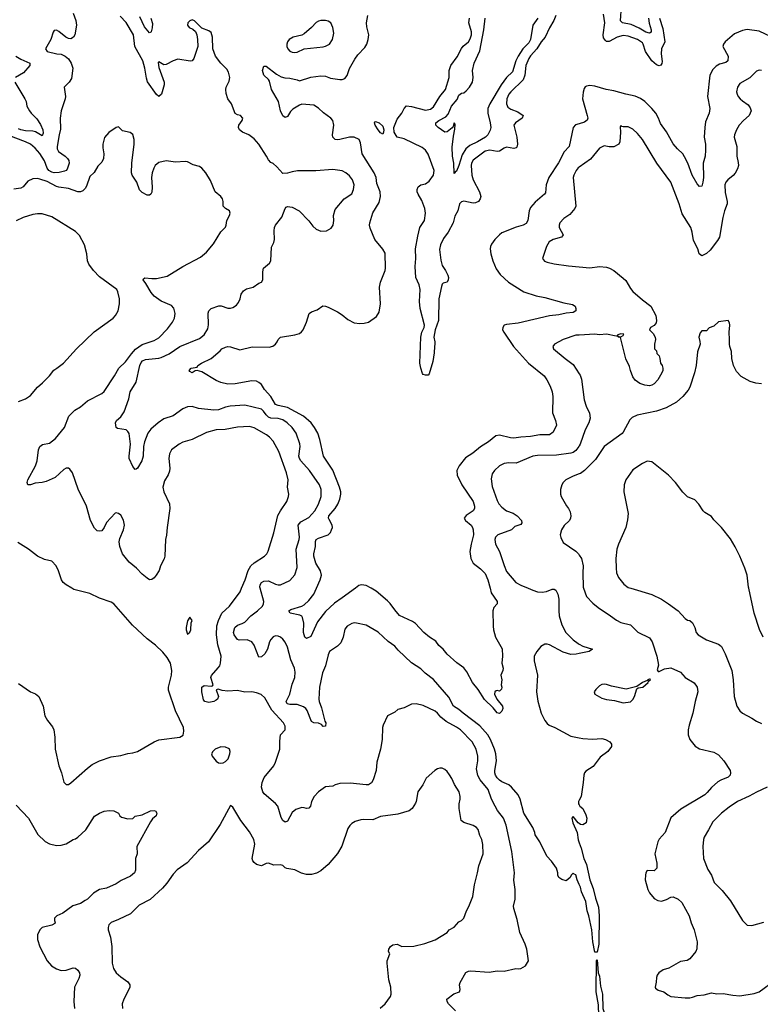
# Model space of a CAD drawing. Header units: inches. Extents: x 1603819 to 1745079, y 385938 to 533966.
# Tile 256 of 256: x 1695300 to 1701521, y 406506 to 414776. Entities that reach past the tile are written whole.
import ezdxf

# ---------------------------------------------------------------- set-up
doc = ezdxf.new("R2010")
doc.units = ezdxf.units.IN
doc.header["$MEASUREMENT"] = 0
for name, color, linetype in [('B6490', 7, 'Continuous'), ('B6491', 7, 'Continuous'), ('B7400', 7, 'Continuous'), ('B7401', 7, 'Continuous')]:
    doc.layers.add(name, color=color, linetype=linetype)

msp = doc.modelspace()

# ---------------------------------------------------------------- linework, layer by layer
at = {"layer": 'B6490', "color": 5}
for points, elevation in [([(1695290, 409200.5), (1695390, 409130.5), (1695433.3, 409113.3), (1695462, 409090), (1695497.1, 409010), (1695512.7, 408930), (1695534.4, 408890), (1695575.1, 408835.1), (1695586, 408810), (1695596, 408750), (1695598, 408650), (1695628.7, 408510), (1695652.7, 408450), (1695670, 408372), (1695690.9, 408350.9), (1695710, 408350.8), (1695730, 408364.9), (1695870, 408490.3), (1695910, 408519.5), (1695970, 408552), (1696070, 408584.7), (1696150, 408595.3), (1696210, 408612.8), (1696250, 408617.4), (1696290, 408628.5), (1696429.3, 408710), (1696470, 408728.2), (1696646, 408750), (1696672.7, 408767.3), (1696680.2, 408799.8), (1696676.3, 408830), (1696609.7, 408970), (1696550, 409144), (1696549.1, 409170.9), (1696576.8, 409270), (1696578.5, 409310), (1696567.1, 409370), (1696538.7, 409418.7), (1696502.5, 409462.5), (1696442.2, 409522.2), (1696370, 409575.1), (1696248.4, 409690), (1696090, 409868.5), (1696070, 409882.7), (1695970, 409916.4), (1695890, 409957.2), (1695756.2, 409990), (1695738.7, 410000)], 380), ([(1698962, 406450), (1698902.9, 406510), (1698889.5, 406530), (1698889.3, 406550), (1698946.5, 406593.5), (1698994.5, 406610), (1699000.9, 406630), (1698995.1, 406670), (1699000.9, 406690), (1699047.9, 406772.1), (1699070, 406784.9), (1699090, 406788), (1699244.8, 406775.2), (1699310, 406788), (1699370, 406784), (1699466.4, 406806.4), (1699490, 406802.8), (1699510, 406807.3), (1699548.7, 406830), (1699573.2, 406870), (1699559.3, 406970), (1699546.6, 407010), (1699500.7, 407110), (1699478.6, 407218.6), (1699449.5, 407310), (1699447, 407330), (1699460.9, 407390), (1699462.9, 407430), (1699463, 407470), (1699449.8, 407549.8), (1699455.6, 407610), (1699433.3, 407790), (1699386.2, 408010), (1699364.5, 408070), (1699314.1, 408134.1), (1699292.7, 408170), (1699263.5, 408230), (1699234.9, 408310), (1699169.1, 408390), (1699148, 408428), (1699136.3, 408483.7), (1699148.7, 408550), (1699147.4, 408590), (1699134.2, 408650), (1699100.4, 408710), (1699001.7, 408810), (1698970, 408833.3), (1698881.2, 408881.2), (1698837.8, 408917.8), (1698810, 408952.1), (1698790, 408968.2), (1698690, 409015.6), (1698630.6, 409029.4), (1698592.5, 409027.5), (1698530, 408996), (1698476.8, 408983.2), (1698450, 408959), (1698390.8, 408929.2), (1698354, 408850), (1698348, 408830), (1698344.9, 408730), (1698330.4, 408650), (1698300.9, 408539.1), (1698294, 408470), (1698270.4, 408390), (1698254.7, 408365.3), (1698231, 408350), (1698210, 408348), (1698076.7, 408363.3), (1697990, 408359.5), (1697950.5, 408349.5), (1697930, 408337), (1697870, 408332.8), (1697810.4, 408290), (1697772.4, 408250), (1697750.4, 408210), (1697744, 408170), (1697730, 408153.2), (1697710, 408149.2), (1697690, 408157.2), (1697670, 408158), (1697618.6, 408141.4), (1697590, 408118), (1697550, 408043.7), (1697530, 408037), (1697509.8, 408049.8), (1697496, 408076), (1697469.4, 408170), (1697450, 408192.7), (1697352.4, 408272.4), (1697341.6, 408290), (1697332, 408330), (1697335.6, 408370), (1697352.4, 408410), (1697434.5, 408510), (1697450, 408538.8), (1697486, 408650), (1697484.9, 408715.1), (1697491.5, 408768.5), (1697530, 408812), (1697530, 408842), (1697515.8, 408870), (1697417.3, 408977.3), (1697360.6, 409080.6), (1697327.5, 409107.5), (1697290, 409121.7), (1697250, 409129.7), (1697190, 409128.5), (1697130, 409140.8), (1697050, 409135.1), (1697002, 409142), (1696966.9, 409153.1), (1696951.6, 409148.4), (1696970.4, 409090), (1696960.5, 409070), (1696950, 409060.7), (1696930, 409049.5), (1696890, 409040.9), (1696855.3, 409050), (1696844.4, 409064.4), (1696829.7, 409129.7), (1696829.7, 409170.3), (1696850, 409183.8), (1696910, 409177.1), (1696919.3, 409180.7), (1696924.5, 409190), (1696906.3, 409250), (1696911.3, 409268.7), (1696968.6, 409331.4), (1696980.5, 409350), (1696986.3, 409370), (1696992.4, 409430), (1696963.9, 409523.9), (1696952.1, 409610), (1696956.6, 409683.4), (1696970.3, 409729.7), (1696999.4, 409790), (1697061.5, 409850), (1697151.1, 409970), (1697164.4, 410000)], 360), ([(1700000, 407513.2), (1699982.7, 407550), (1699970, 407593.2), (1699958, 407598), (1699950, 407608), (1699932, 407590), (1699924.7, 407570), (1699890, 407544), (1699853.6, 407553.6), (1699828, 407570), (1699819, 407590), (1699821.2, 407610), (1699809.3, 407650), (1699767.5, 407707.5), (1699727.6, 407750), (1699670, 407869.2), (1699629.4, 407930), (1699626, 407950), (1699609.4, 407990), (1699535.6, 408110), (1699502.6, 408230), (1699485.7, 408265.7), (1699431.6, 408330), (1699408.2, 408348.2), (1699350, 408374.7), (1699330, 408388.6), (1699310, 408408.3), (1699297.2, 408430), (1699290.8, 408450), (1699290.7, 408470), (1699305.2, 408550), (1699298.1, 408610), (1699287.3, 408650), (1699255, 408730), (1699232.3, 408770), (1699164.7, 408844.7), (1699025.3, 408950), (1698990, 408982.2), (1698944.7, 409010), (1698904.6, 409084.6), (1698775.1, 409235.1), (1698706.7, 409286.7), (1698670, 409322.6), (1698590, 409373.7), (1698479.6, 409479.6), (1698450, 409513.3), (1698394.1, 409554.1), (1698310, 409631.6), (1698210, 409689.5), (1698130, 409707), (1698110, 409709.5), (1698090, 409705.1), (1698050, 409682), (1698030, 409656), (1698017.4, 409590), (1697997.2, 409542.8), (1697970, 409514.7), (1697902.4, 409470), (1697890, 409442), (1697868.9, 409350), (1697843.5, 409290), (1697818.6, 409170), (1697813.4, 409070), (1697814.9, 409050), (1697836.1, 408996.1), (1697863.1, 408883.1), (1697870.4, 408869.6), (1697870, 408842), (1697850, 408839.3), (1697834.9, 408854.9), (1697810, 408867.8), (1697769.6, 408869.6), (1697750, 408882), (1697713.8, 408973.8), (1697703.5, 408990), (1697684.9, 409004.9), (1697630, 409025.1), (1697570, 409023.2), (1697546.6, 409030), (1697538.3, 409050), (1697570.6, 409109.4), (1697590, 409194), (1697611.3, 409250), (1697614.2, 409294.2), (1697609.7, 409330), (1697578, 409398), (1697550, 409505.2), (1697530, 409546.6), (1697510, 409571.8), (1697490, 409589.5), (1697470, 409598.7), (1697450, 409599.7), (1697430, 409591.2), (1697410, 409569.4), (1697399.5, 409550), (1697382, 409490), (1697358.4, 409450), (1697330, 409425.1), (1697310, 409422.7), (1697270, 409522.7), (1697250, 409549.5), (1697210, 409568), (1697143.5, 409563.5), (1697129.6, 409570), (1697102.9, 409610), (1697097, 409630), (1697108.5, 409671.5), (1697129.4, 409690), (1697170, 409704.7), (1697190, 409716.9), (1697241.1, 409770), (1697299.1, 409810), (1697339.8, 409850), (1697348.8, 409870), (1697350.7, 409890), (1697319.4, 410000)], 340), ([(1698119.5, 410000), (1698010, 409919.1), (1697943.5, 409876.5), (1697870, 409806.3), (1697800.9, 409719.1), (1697744.9, 409595.1), (1697710, 409577.7), (1697695.8, 409590), (1697683.9, 409630), (1697688.1, 409708.1), (1697675.6, 409755.6), (1697670, 409764.7), (1697653.3, 409773.3), (1697572.3, 409790), (1697561.1, 409810), (1697579.1, 409820.9), (1697670, 409850.2), (1697690, 409860.7), (1697730, 409896.1), (1697770.6, 409950), (1697792.8, 410000)], 320), ([(1699251.3, 410000), (1699261.2, 409961.2), (1699310.6, 409890), (1699310.7, 409870), (1699282, 409838), (1699274, 409810), (1699276.7, 409683.3), (1699280.8, 409650), (1699298, 409590), (1699352.2, 409492.2), (1699354.4, 409430), (1699350.5, 409370.5), (1699361.6, 409330), (1699359.1, 409310), (1699342, 409270), (1699350.7, 409230), (1699344.9, 409190), (1699350.6, 409170), (1699346.8, 409153.2), (1699330, 409135.3), (1699310, 409142), (1699302, 409138), (1699291, 409129), (1699288.2, 409111.8), (1699308.9, 409068.9), (1699356.3, 409010), (1699358, 408990), (1699350, 408968.7), (1699330, 408949.3), (1699310, 408955.1), (1699276.1, 408996.1), (1699204.6, 409064.6), (1699150, 409149.6), (1699103.1, 409210), (1699057.3, 409297.3), (1699030.8, 409330.8), (1698972.7, 409372.7), (1698890, 409445.6), (1698855.8, 409490), (1698820.7, 409520.7), (1698794.9, 409554.9), (1698742, 409590), (1698694.5, 409630), (1698624.6, 409704.6), (1698600.7, 409720.7), (1698490, 409771.8), (1698450, 409818.7), (1698412.5, 409872.5), (1698390, 409895.1), (1698295.7, 409975.7), (1698252.5, 410000)], 320), ([(1699571.3, 410000), (1699610, 409983.2), (1699650, 409971.3), (1699690, 409967.9), (1699726, 409974), (1699772.1, 409992.1), (1699790, 409994), (1699804.4, 409984.4), (1699820.3, 409950), (1699828.3, 409910), (1699827.3, 409810), (1699831.3, 409770), (1699854.2, 409694.2), (1699887.2, 409630), (1699947.7, 409567.7), (1699990, 409536), (1700000, 409530.7)], 340), ([(1700000, 409452.3), (1699973.3, 409446.7), (1699930, 409445.3), (1699864.2, 409464.2), (1699750, 409525.6), (1699730, 409531.6), (1699710.4, 409529.6), (1699677.3, 409510), (1699644, 409470), (1699622, 409430), (1699620.5, 409410), (1699621.6, 409390), (1699650.3, 409270.3), (1699641.3, 409130), (1699652.1, 409052.1), (1699679, 408950), (1699710, 408888.4), (1699730, 408863.1), (1699748, 408850), (1699796.3, 408830), (1699930, 408757), (1700000, 408743.7)], 340), ([(1698328, 406472), (1698369.4, 406510), (1698414.5, 406570), (1698420.7, 406590), (1698417.6, 406650), (1698401.1, 406710), (1698385.6, 406850), (1698387.8, 406872.2), (1698408.7, 406930), (1698398, 406950), (1698402, 406970), (1698415.3, 406990), (1698433.6, 407006.4), (1698470, 407012), (1698511.3, 406991.3), (1698610, 406994), (1698703, 407017), (1698790, 407047.4), (1698891.3, 407108.7), (1698906.6, 407130), (1698950, 407154.9), (1698990, 407199.1), (1699010, 407210.6), (1699029.7, 407230.3), (1699053.6, 407290), (1699073.9, 407326.1), (1699106.4, 407410), (1699119.7, 407510), (1699146.9, 407610), (1699155.8, 407670), (1699192.8, 407770), (1699191.2, 407848.8), (1699183, 407890), (1699164.5, 407924.5), (1699150, 407975.1), (1699138.4, 407990), (1699110, 408007.8), (1699030, 408033.2), (1699009.6, 408050), (1698991.7, 408151.7), (1698991.3, 408190), (1699000.5, 408230), (1699000.5, 408250), (1698991.2, 408290), (1698951.4, 408351.4), (1698930, 408401.2), (1698910, 408433.2), (1698890, 408461.2), (1698870, 408477.2), (1698850, 408489.2), (1698830, 408489.2), (1698810, 408482.7), (1698786, 408470), (1698713.7, 408406.3), (1698687.3, 408350), (1698645.5, 408290), (1698630.5, 408210), (1698624.1, 408195.9), (1698597.3, 408150), (1698571, 408130), (1698476.3, 408103.7), (1698330, 408083.1), (1698265.1, 408054.9), (1698190, 408058.2), (1698164.8, 408055.2), (1698119.2, 408040.8), (1698090, 408024.7), (1698072.1, 408007.9), (1698056.5, 407983.5), (1698004.7, 407835.3), (1697968.6, 407771.4), (1697890, 407681.1), (1697830, 407627.1), (1697792.7, 407607.3), (1697750, 407595.5), (1697710, 407596.5), (1697668.3, 407608.3), (1697610, 407635.3), (1697545.4, 407645.4), (1697530, 407651.8), (1697510, 407671.5), (1697490, 407676.3), (1697435.3, 407675.3), (1697390, 407691.8), (1697370, 407689), (1697330, 407669), (1697290, 407680.9), (1697270, 407695.6), (1697258, 407710), (1697252.6, 407730), (1697274, 407850), (1697268.3, 407890), (1697230, 407954), (1697158, 408050), (1697090, 408161.2), (1697070, 408175.3), (1696984.4, 408015.6), (1696886, 407870), (1696803.4, 407796.6), (1696706.5, 407693.5), (1696624.1, 407635.9), (1696590, 407599.6), (1696537.5, 407522.5), (1696499.6, 407480.4), (1696395, 407385), (1696302.8, 407337.2), (1696230, 407265.4), (1696130, 407217.4), (1696070, 407194), (1696050, 407172.7), (1696043.7, 407150), (1696044.2, 407130), (1696063.8, 407070), (1696075.6, 406990), (1696078.5, 406850), (1696087.4, 406807.4), (1696110.2, 406770.2), (1696150, 406736.4), (1696210, 406694.9), (1696224.9, 406670), (1696225.3, 406650), (1696218, 406630), (1696174.4, 406550), (1696162, 406510), (1696163.7, 406470)], 380), ([(1700000, 408219.2), (1699994.8, 408210), (1699994.8, 408190), (1700000, 408180.7)], 340), ([(1695270, 408179.1), (1695375.5, 408070), (1695451.9, 407931.9), (1695513.1, 407873.1), (1695550, 407854), (1695610, 407840.3), (1695650, 407842), (1695690, 407853.4), (1695749.3, 407890), (1695770, 407895.3), (1695790, 407908.4), (1695855.1, 407970), (1695930, 408084.9), (1695969.7, 408110.3), (1696010, 408127.7), (1696052.5, 408132.5), (1696092, 408130), (1696130, 408111.3), (1696142, 408090), (1696156.9, 408076.9), (1696210, 408062.8), (1696250, 408067.3), (1696270, 408084.7), (1696330, 408097.3), (1696398, 408130), (1696430, 408134), (1696442, 408130), (1696451.3, 408110), (1696446, 408090), (1696417.1, 408062.9), (1696400.3, 408039.7), (1696284, 407830), (1696286, 407770), (1696273, 407730), (1696272.7, 407632.7), (1696264.4, 407610), (1696230, 407581.1), (1696154.1, 407545.9), (1696110, 407517.7), (1696030, 407482), (1695970, 407471.1), (1695921.3, 407438.7), (1695870.3, 407390), (1695850, 407376.4), (1695810, 407353.7), (1695748, 407332), (1695664, 407270), (1695612.1, 407247.9), (1695593.4, 407230), (1695593, 407210), (1695599.1, 407190), (1695595.6, 407184.4), (1695571, 407170), (1695490, 407149.6), (1695470.4, 407130), (1695450.4, 407090), (1695450.5, 407050), (1695470.7, 406989.3), (1695532.2, 406870), (1695566.4, 406830), (1695610, 406804), (1695650, 406788.9), (1695690, 406791.7), (1695750, 406812.4), (1695770, 406810.4), (1695790, 406792.4), (1695801.5, 406770), (1695804.6, 406750), (1695798.2, 406721.8), (1695759.5, 406650), (1695754, 406530), (1695761.1, 406470)], 360), ([(1700000, 408023.2), (1699989.6, 408029.6), (1699950, 408082.7), (1699939.1, 408070), (1699945.5, 408030), (1699982, 407950), (1699990, 407887.3), (1700000, 407860.9)], 340)]:
    msp.add_lwpolyline(points, dxfattribs=dict(at, elevation=elevation))
at = {"layer": 'B6490', "color": 5, "elevation": 380}
for points in [[(1696730, 409758), (1696710, 409726), (1696698, 409670), (1696698, 409650), (1696710, 409614), (1696730, 409632), (1696737.2, 409650), (1696742, 409710), (1696748, 409730)], [(1696990, 408669.2), (1696942, 408650), (1696922, 408630), (1696912, 408610), (1696918, 408590), (1696950, 408547.3), (1696970, 408534.8), (1696990, 408530.8), (1697010, 408534.8), (1697030, 408546), (1697051.5, 408568.5), (1697065.2, 408610), (1697069, 408630), (1697062, 408650), (1697055.5, 408655.5), (1697030, 408665.2)]]:
    msp.add_lwpolyline(points, close=True, dxfattribs=at)
at = {"layer": 'B6491', "color": 5}
for points, elevation in [([(1695750.1, 414830.1), (1695772.4, 414770), (1695778.5, 414730), (1695762.3, 414650), (1695751.8, 414630), (1695730, 414615.1), (1695710, 414618), (1695687.7, 414627.7), (1695630, 414675.6), (1695610, 414687), (1695590, 414683.7), (1695581.3, 414670), (1695561.7, 414610), (1695518, 414530), (1695530, 414508.1), (1695611.2, 414488.8), (1695650, 414485.5), (1695682.8, 414470), (1695710, 414446.8), (1695733, 414410), (1695746.8, 414370), (1695736.7, 414283.3), (1695715.8, 414250), (1695673.4, 414210), (1695685.7, 414130), (1695683.6, 414110), (1695648, 414010), (1695640.9, 413950), (1695643.7, 413856.3), (1695631.1, 413810), (1695614, 413710), (1695616.6, 413690), (1695627.8, 413670), (1695682.4, 413630), (1695702.4, 413610), (1695712.3, 413592.3), (1695715, 413570), (1695699.8, 413520.2), (1695690.8, 413509.2), (1695677.5, 413502.5), (1695632.7, 413492.7), (1695590, 413490.6), (1695570, 413496.5), (1695546.6, 413510), (1695530.7, 413530), (1695509.9, 413590), (1695470, 413652.8), (1695430, 413697.3), (1695390, 413729), (1695348.2, 413750), (1695210, 413803.5)], 340), ([(1697319.4, 410000), (1697316.5, 410010), (1697320.2, 410030), (1697331.2, 410048.8), (1697350, 410059.8), (1697390, 410061.6), (1697450, 410034.3), (1697470, 410029), (1697490, 410030.3), (1697570, 410066.7), (1697610, 410113.4), (1697630, 410174), (1697622.5, 410330), (1697647.7, 410410), (1697649.8, 410430), (1697638.7, 410530), (1697661.3, 410558.7), (1697730, 410595.6), (1697779.8, 410650), (1697810, 410706.7), (1697833.8, 410770), (1697833.8, 410830), (1697819.2, 410870), (1697735.7, 410990), (1697660.7, 411070), (1697649.8, 411090), (1697645, 411110), (1697656.5, 411190), (1697654.7, 411214.7), (1697622.9, 411302.9), (1697588.1, 411350), (1697548, 411390), (1697510, 411415.7), (1697470, 411426.4), (1697410, 411428.6), (1697390, 411438.2), (1697370, 411457.2), (1697348.9, 411488.9), (1697330, 411505.7), (1697190, 411539.3), (1697068.4, 411528.4), (1697030, 411521.6), (1696970, 411499.8), (1696930, 411495.3), (1696802, 411510), (1696750, 411527.1), (1696710, 411525.3), (1696670, 411507.4), (1696590, 411449.8), (1696510, 411423.8), (1696463.1, 411390), (1696402.6, 411337.4), (1696377.9, 411302.1), (1696350.1, 411229.9), (1696341.6, 411190), (1696336.9, 411110), (1696325.3, 411070), (1696290, 411009), (1696278.5, 411001.5), (1696270, 410997.2), (1696250, 411024), (1696221.3, 411090), (1696219.7, 411110), (1696232.4, 411210), (1696219.3, 411299.3), (1696210, 411317.2), (1696194, 411330), (1696122.4, 411342.4), (1696111.8, 411351.8), (1696105.1, 411390), (1696112.3, 411410), (1696150, 411441.3), (1696177, 411483), (1696218, 411590), (1696229.7, 411650), (1696278.2, 411730), (1696309.2, 411870), (1696322.1, 411897.9), (1696332.6, 411910), (1696358.1, 411921.9), (1696470, 411933.4), (1696490, 411939.8), (1696555.1, 411970), (1696646.3, 412030), (1696810, 412098.5), (1696850, 412130.3), (1696880.4, 412179.6), (1696887.4, 412212.6), (1696884.4, 412310), (1696889, 412330), (1696909.2, 412350.8), (1696972.5, 412372.5), (1696992.7, 412372.7), (1697050, 412354), (1697070, 412352.4), (1697090, 412357.1), (1697120.8, 412379.2), (1697139.4, 412400.6), (1697151.6, 412430), (1697159.5, 412470), (1697180.5, 412499.5), (1697205.4, 412514.6), (1697262, 412530), (1697310, 412562.8), (1697330, 412571.3), (1697341.2, 412590), (1697341.5, 412658.5), (1697349.2, 412690), (1697397.2, 412730), (1697409.5, 412750.5), (1697415.9, 412864.1), (1697435.1, 412904.9), (1697441.6, 412930), (1697436.4, 413003.6), (1697439.7, 413030), (1697450, 413050.6), (1697502.2, 413117.8), (1697530, 413191), (1697538.9, 413201.1), (1697550, 413207.7), (1697590, 413200.5), (1697647.3, 413170), (1697730, 413087.6), (1697762.8, 413042.8), (1697790, 413016.8), (1697830, 413000.6), (1697876.5, 413003.5), (1697915.8, 413024.2), (1697933, 413050), (1697938.5, 413090), (1697935.4, 413130), (1697950, 413182), (1698024.5, 413270), (1698090, 413312.7), (1698104.7, 413350), (1698108.5, 413390), (1698096, 413430), (1698070, 413464.2), (1698040.7, 413490), (1698010, 413505.4), (1697930, 413516.4), (1697787, 413507), (1697634.4, 413505.6), (1697590, 413499.3), (1697550, 413486.6), (1697510, 413482.9), (1697460.8, 413540.8), (1697430, 413569.2), (1697410, 413575.3), (1697390, 413599), (1697374.5, 413630), (1697309.7, 413729.7), (1697270, 413775.1), (1697225.2, 413810), (1697171.5, 413831.5), (1697146, 413850), (1697139.5, 413870), (1697142, 413890), (1697169.4, 413930), (1697174, 413950), (1697154, 413970), (1697130, 413976.2), (1697110, 413989.3), (1697078.9, 414070), (1697048.2, 414110), (1697035.9, 414155.9), (1697031.9, 414190), (1697035.8, 414210), (1697059.6, 414260.4), (1697065.6, 414290), (1697055.4, 414335.4), (1697039.7, 414359.7), (1696989.7, 414410), (1696946, 414470), (1696923, 414530), (1696920.5, 414630), (1696907.8, 414667.8), (1696890, 414682), (1696830, 414703.7), (1696770, 414767.6), (1696750, 414774), (1696730, 414767.6), (1696714, 414750), (1696710.4, 414730), (1696724.4, 414710), (1696756, 414696), (1696777.4, 414677.4), (1696788.3, 414648.3), (1696794.3, 414610), (1696795.3, 414550), (1696764.4, 414450), (1696750.3, 414429.7), (1696733.5, 414426.5), (1696630, 414443.6), (1696590, 414431.6), (1696530, 414399.3), (1696510, 414398), (1696470, 414422.7), (1696462.8, 414417.2), (1696470, 414374), (1696513.4, 414250), (1696512.6, 414230), (1696491.4, 414150), (1696470, 414129.7), (1696450, 414146.6), (1696374.7, 414254.7), (1696364.9, 414284.9), (1696352.8, 414370), (1696334.1, 414430), (1696266.3, 414550), (1696257.3, 414650), (1696193.6, 414753.6), (1696144.8, 414804.8)], 340), ([(1696402.6, 414790), (1696414.9, 414745.1), (1696412, 414708), (1696405.5, 414674.5), (1696400.7, 414670), (1696390, 414666.6), (1696350, 414714.8), (1696310, 414799.1)], 320), ([(1697792.8, 410000), (1697823.9, 410070), (1697834.8, 410110), (1697825.9, 410145.9), (1697787.1, 410210), (1697771.8, 410270), (1697769.8, 410290), (1697785.2, 410350), (1697786.3, 410393.7), (1697791.8, 410410), (1697810, 410421.7), (1697890, 410450.2), (1697909.8, 410470), (1697920.6, 410490), (1697928, 410510), (1697925, 410530), (1697898.3, 410578.3), (1697894.4, 410590), (1697898, 410610), (1697949.1, 410670), (1697973.1, 410706.9), (1697990.5, 410750), (1697998.1, 410790), (1697997.9, 410810), (1697986.8, 410850), (1697931.7, 410991.7), (1697851.2, 411110), (1697822.5, 411250), (1697803.3, 411303.3), (1697777.7, 411350), (1697749.4, 411389.4), (1697685.3, 411445.3), (1697550, 411518.3), (1697470, 411534.9), (1697450, 411543.2), (1697410, 411609.8), (1697356.8, 411670), (1697330, 411711.2), (1697310, 411729.7), (1697290, 411740.4), (1697250, 411743.1), (1697110, 411716.8), (1697050, 411714.7), (1696990, 411729.6), (1696950, 411745.6), (1696830, 411817), (1696790, 411829.2), (1696774.8, 411825.2), (1696750, 411809.4), (1696730, 411822), (1696725.2, 411830), (1696742, 411850), (1696790, 411856), (1696798, 411870), (1696827, 411890), (1696909.6, 411930), (1696985.6, 411994.4), (1696998, 412010), (1697030, 412025.7), (1697049.8, 412030.2), (1697070, 412027.9), (1697150, 412003.6), (1697252.4, 412027.6), (1697395.7, 412024.3), (1697426.3, 412033.7), (1697448, 412050), (1697463.6, 412070), (1697470, 412090.8), (1697489.7, 412110.3), (1697610.9, 412129.1), (1697650, 412141.3), (1697667, 412153), (1697680.7, 412170), (1697710, 412236), (1697731.3, 412308.7), (1697750, 412323), (1697800.1, 412339.9), (1697847.7, 412372.3), (1697870, 412370.4), (1697890, 412362.4), (1697970, 412323.1), (1698010, 412297.3), (1698056.8, 412256.8), (1698109, 412229), (1698156.8, 412223.2), (1698193.5, 412226.5), (1698230, 412236), (1698297.6, 412282.4), (1698319.6, 412320.4), (1698329.8, 412390), (1698323.6, 412530), (1698331.2, 412570), (1698369.9, 412670), (1698372.1, 412690), (1698370, 412815.6), (1698350, 412847.1), (1698282.3, 412930), (1698244.5, 413024.5), (1698239.8, 413050), (1698241.1, 413070), (1698267.5, 413152.5), (1698319.8, 413240.2), (1698329.8, 413290), (1698327.8, 413330), (1698300.9, 413400.9), (1698293.2, 413450), (1698277.8, 413490), (1698175.8, 413650), (1698162.8, 413742.8), (1698151.5, 413770), (1698110, 413787.8), (1698070, 413789.7), (1697990, 413768.8), (1697970, 413765.8), (1697949.6, 413770), (1697931.1, 413790), (1697927.9, 413810), (1697938.9, 413890), (1697930.8, 413930), (1697913.5, 413950), (1697852.8, 413992.8), (1697810, 414034), (1697770, 414056.9), (1697670, 414065.1), (1697650, 414058.9), (1697595.3, 414024.7), (1697576.2, 414003.8), (1697550, 413962), (1697530, 413954.5), (1697510, 413969.6), (1697489.6, 414010), (1697473.2, 414090), (1697414.5, 414190), (1697399.3, 414259.3), (1697390, 414273.2), (1697350, 414309.5), (1697339.8, 414350), (1697350, 414384.9), (1697370, 414384.2), (1697457.3, 414317.3), (1697495.8, 414295.8), (1697528.3, 414288.3), (1697570, 414285.8), (1697632, 414270), (1697650, 414261), (1697747, 414293), (1697830, 414303.6), (1697870, 414300.8), (1697910, 414285.3), (1697990, 414274.9), (1698010, 414274.9), (1698030, 414281.6), (1698050, 414306.8), (1698070, 414366), (1698114.9, 414445.1), (1698140.5, 414479.5), (1698198.4, 414541.6), (1698214.7, 414570), (1698227.8, 414610), (1698231.6, 414650), (1698215.6, 414715.6), (1698213, 414750), (1698223.1, 414810)], 320), ([(1699802.7, 414810), (1699787.8, 414770), (1699750, 414706.9), (1699715.1, 414630), (1699681.5, 414590), (1699642.9, 414530), (1699590, 414473), (1699575.6, 414450), (1699551.3, 414390), (1699543.8, 414310), (1699528.4, 414271.6), (1699424.8, 414170), (1699408.8, 414150), (1699390.9, 414110), (1699389.4, 414069.4), (1699401.5, 414041.5), (1699424.8, 414024.8), (1699483.2, 414003.2), (1699530.2, 413970), (1699522, 413950), (1699463.7, 413910), (1699451.5, 413890), (1699476.6, 413790), (1699480.2, 413730), (1699475.6, 413704.4), (1699470, 413698.7), (1699450, 413694.5), (1699390, 413704.1), (1699370, 413696.8), (1699330, 413670.8), (1699310, 413667.6), (1699250, 413679.3), (1699210, 413671.7), (1699110, 413595.1), (1699096.2, 413570), (1699091.2, 413550), (1699097.3, 413470), (1699108.1, 413430), (1699161.7, 413330), (1699172.9, 413290), (1699168.8, 413270), (1699155.3, 413250), (1699130, 413236.4), (1699110, 413235.9), (1699030, 413251.9), (1699010, 413246.2), (1698993.8, 413230), (1698980.7, 413170), (1698955.6, 413124.4), (1698942.4, 413070), (1698899.4, 412990), (1698860.7, 412939.3), (1698834.7, 412885.3), (1698826.5, 412846.5), (1698836.4, 412756.4), (1698850.1, 412710.1), (1698877.6, 412670), (1698896.1, 412630), (1698901.3, 412610), (1698900.3, 412590), (1698890, 412571.8), (1698858.2, 412561.8), (1698850, 412555.1), (1698843.8, 412536.2), (1698820.7, 412430), (1698816.9, 412250), (1698790.2, 412170), (1698777.6, 412110), (1698788.4, 412070), (1698788.3, 412051.7), (1698783.1, 412030), (1698782.3, 411977.7), (1698770, 411906), (1698739, 411801), (1698730, 411789), (1698710, 411789), (1698690, 411795.1), (1698683.7, 411803.7), (1698668.4, 411848.4), (1698662, 411890), (1698668.5, 412110), (1698678.2, 412150), (1698697.8, 412190), (1698699.1, 412210), (1698663.7, 412350), (1698658.5, 412410), (1698664.8, 412510), (1698656.1, 412550), (1698628.7, 412610), (1698623.2, 412703.2), (1698627.3, 412770), (1698625, 412850), (1698643, 412957), (1698661.1, 413030), (1698701.4, 413090), (1698709.3, 413150), (1698703.2, 413190), (1698678.4, 413258.4), (1698646.4, 413310), (1698639.7, 413330), (1698639.6, 413350), (1698648.2, 413371.8), (1698659.1, 413380.9), (1698670, 413387.7), (1698710, 413396.4), (1698740.8, 413419.2), (1698775.8, 413470), (1698782.6, 413510), (1698730, 413646.6), (1698710, 413680.7), (1698681.1, 413701.1), (1698530, 413774), (1698470, 413788.1), (1698444.5, 413830), (1698442.2, 413870), (1698470, 413939.6), (1698510.9, 413990), (1698530.8, 414029.2), (1698548.8, 414051.2), (1698592.1, 414047.9), (1698710, 414016.2), (1698750, 414024.1), (1698775.6, 414044.4), (1698828.6, 414131.4), (1698877.1, 414190), (1698907.2, 414290), (1698908.9, 414350), (1698922, 414390), (1698975.1, 414464.9), (1699010, 414534.3), (1699026.2, 414553.8), (1699069.8, 414590), (1699084.7, 414615.3), (1699094, 414650), (1699095, 414675), (1699072.9, 414750), (1699078, 414790)], 280), ([(1699652.8, 414790), (1699611.4, 414728.6), (1699590.4, 414609.6), (1699577.4, 414582.6), (1699526.5, 414530), (1699486.7, 414470), (1699466.7, 414430), (1699440.8, 414339.2), (1699389.8, 414290.2), (1699343.6, 414230), (1699248, 414070), (1699233.4, 414030), (1699231.9, 413991.9), (1699252.8, 413910), (1699258, 413870), (1699252.8, 413847.2), (1699233.4, 413810), (1699213.1, 413790), (1699146, 413750), (1699080.8, 413719.2), (1699047.6, 413692.4), (1699017.9, 413642.1), (1698990, 413551.3), (1698970, 413503), (1698960.5, 413499.5), (1698950, 413484), (1698945.6, 413570), (1698935.6, 413630), (1698933.6, 413706.4), (1698943.4, 413796.6), (1698956.5, 413856.5), (1698957, 413897), (1698950, 413908.7), (1698941.7, 413878.3), (1698931.8, 413868.2), (1698890, 413833.3), (1698870, 413831.6), (1698814, 413870), (1698795.8, 413890), (1698795.8, 413910), (1698821.3, 413930), (1698878.7, 413961.3), (1698898.1, 413981.9), (1698927.3, 414050), (1698975.3, 414104.7), (1698990, 414142), (1699010, 414158.7), (1699030, 414160.3), (1699050, 414178.3), (1699078.5, 414210), (1699104.4, 414250), (1699108.7, 414290), (1699104.2, 414350), (1699118.4, 414410), (1699165.7, 414514.3), (1699199.1, 414690), (1699210.9, 414790)], 260), ([(1695267.1, 414470), (1695310, 414444.8), (1695385.7, 414410), (1695384.9, 414390), (1695331.2, 414328.8), (1695264.2, 414290)], 320), ([(1695259.3, 414250), (1695344.7, 414110), (1695353.8, 414090), (1695361.3, 414050), (1695382, 414010), (1695396.9, 413990), (1695444.4, 413944.4), (1695475.6, 413895.6), (1695494.4, 413850), (1695497, 413823), (1695490, 413801.7), (1695433.2, 413833.2), (1695410, 413839.9), (1695350, 413842.2), (1695310, 413850.3), (1695290, 413859.9)], 320), ([(1697164.4, 410000), (1697195.5, 410070), (1697219.4, 410150), (1697242.4, 410190), (1697270, 410214.4), (1697356.2, 410270), (1697376.3, 410290), (1697387.3, 410312.7), (1697434.6, 410465.4), (1697469.9, 410610.1), (1697489.8, 410650.2), (1697543, 410730), (1697558.7, 410770), (1697561.6, 410790), (1697549.7, 410850), (1697555.1, 410910), (1697540.5, 410970), (1697477.7, 411150), (1697430, 411234.5), (1697398.4, 411270), (1697372, 411290), (1697270, 411346.6), (1697230, 411359.1), (1697130, 411354), (1697026.1, 411333.9), (1696950, 411330.9), (1696870, 411307.6), (1696750, 411249.6), (1696670, 411227.3), (1696638.8, 411210), (1696576.7, 411163.3), (1696559.1, 411130), (1696552.7, 411090), (1696560.3, 411010), (1696557.4, 410982.6), (1696546.5, 410953.5), (1696517.8, 410902.2), (1696503.7, 410850), (1696511.8, 410810), (1696557.3, 410710), (1696562.4, 410670), (1696538, 410510), (1696533.6, 410446.4), (1696524.6, 410410), (1696519.5, 410270), (1696512.8, 410247.2), (1696482, 410190), (1696470.6, 410150), (1696447.3, 410110), (1696430, 410089.2), (1696410, 410075.1), (1696390, 410072.3), (1696370, 410083.7), (1696330, 410118.4), (1696281.6, 410170), (1696220.3, 410220.3), (1696164.7, 410290), (1696142, 410350), (1696135.4, 410390), (1696140.6, 410419.4), (1696172.2, 410490), (1696179.7, 410530), (1696173.2, 410573.2), (1696150, 410614), (1696130, 410629), (1696110, 410634), (1696102, 410630), (1696030, 410554), (1696010.6, 410509.4), (1695990, 410482), (1695970, 410479), (1695950, 410484), (1695930, 410504), (1695895.1, 410570), (1695862.9, 410690), (1695791.4, 410831.4), (1695745.2, 410970), (1695722, 411002), (1695710, 411009), (1695690, 411009), (1695670, 410999), (1695598, 410930), (1695521.6, 410898.4), (1695490.4, 410889.6), (1695430, 410883.6), (1695390, 410869.5), (1695369, 410870), (1695363.7, 410890), (1695369.6, 410910), (1695432.6, 411030), (1695447.2, 411070), (1695458, 411162), (1695468.4, 411191.6), (1695492.4, 411207.6), (1695550, 411219.3), (1695602.2, 411257.8), (1695676.3, 411350), (1695713.9, 411446.1), (1695764.4, 411495.6), (1695810, 411524.4), (1695870, 411574), (1695990, 411637.1), (1696010, 411653.4), (1696096.1, 411783.9), (1696133.3, 411850), (1696190, 411902), (1696239.1, 411970), (1696272.6, 412007.4), (1696330, 412046.9), (1696430, 412081.2), (1696470, 412104.9), (1696541.2, 412178.8), (1696584.1, 412235.9), (1696601.6, 412270), (1696607.5, 412307.5), (1696593.9, 412353.9), (1696574.7, 412374.7), (1696490, 412410.8), (1696430, 412454), (1696404.3, 412484.3), (1696360.9, 412560.9), (1696338.4, 412590), (1696341, 412599), (1696352.1, 412607.9), (1696410, 412600.7), (1696450, 412602.6), (1696538.5, 412621.5), (1696670, 412702.3), (1696817.8, 412782.2), (1696870, 412822), (1696927.2, 412892.8), (1696990, 412993), (1697028.1, 413031.9), (1697035.6, 413050), (1697039.6, 413090), (1697061.6, 413130), (1697067, 413150), (1697062.7, 413170), (1697029.2, 413190), (1697010, 413209.2), (1697009.6, 413250), (1697003.6, 413270), (1696989.7, 413289.7), (1696940.9, 413330), (1696904, 413424), (1696862.9, 413490), (1696830, 413529.3), (1696810, 413542), (1696757, 413557), (1696710, 413580.9), (1696690, 413583.7), (1696610, 413579.5), (1696530, 413589.6), (1696470, 413576.9), (1696438, 413550), (1696426, 413530), (1696413, 413490), (1696408.4, 413450), (1696414, 413370), (1696410, 413328), (1696401, 413310), (1696390, 413301.2), (1696370, 413302), (1696330, 413324.2), (1696307.9, 413347.9), (1696285.1, 413410), (1696246, 413470), (1696239.7, 413490), (1696242.4, 413570), (1696262.6, 413730), (1696262.9, 413770), (1696251.5, 413811.5), (1696229.5, 413829.5), (1696163.7, 413843.7), (1696130, 413875.3), (1696110, 413869), (1696050, 413829.3), (1696012.8, 413787.2), (1695998.5, 413730), (1695999, 413699), (1696008.5, 413650), (1696004.9, 413610), (1695990, 413579), (1695955.8, 413544.2), (1695926.7, 413493.3), (1695890, 413459.5), (1695862.4, 413377.6), (1695850, 413357.4), (1695830, 413339.2), (1695810, 413329.8), (1695789.3, 413330), (1695710, 413359), (1695630, 413368.1), (1695610, 413374.2), (1695530, 413415.5), (1695470, 413437.1), (1695450, 413440.8), (1695410, 413438.2), (1695370, 413420.4), (1695330, 413373.3), (1695310, 413359.7), (1695250, 413352.8)], 360), ([(1700000, 413902), (1699968.6, 413891.4), (1699950.3, 413870), (1699915.3, 413710), (1699872.9, 413667.1), (1699826.5, 413573.5), (1699745.8, 413450), (1699722.3, 413390), (1699717, 413323), (1699708.2, 413310), (1699630, 413242.6), (1699590, 413198), (1699578.9, 413170), (1699568.4, 413090), (1699555, 413065), (1699530, 413049.8), (1699470, 413034.2), (1699350, 412985.3), (1699328.9, 412970), (1699291.6, 412930), (1699264.2, 412890), (1699256, 412870), (1699252.9, 412850), (1699257.3, 412810), (1699273.8, 412750), (1699303.1, 412683.1), (1699335.6, 412635.6), (1699407, 412570), (1699533.4, 412490), (1699637.6, 412457.6), (1699710, 412442.8), (1699870, 412398.8), (1699944.2, 412384.2), (1699966, 412370), (1699972.7, 412350), (1699970.4, 412329.6), (1699950, 412315.1), (1699890, 412311.9), (1699830, 412298.2), (1699750, 412288.2), (1699487.9, 412227.9), (1699390, 412216.9), (1699370.8, 412210), (1699357.3, 412190), (1699356.3, 412170), (1699366, 412150), (1699446.9, 412030), (1699572.9, 411890), (1699704.2, 411784.2), (1699729.1, 411750), (1699756.8, 411696.8), (1699773.6, 411650), (1699779.6, 411610), (1699774.2, 411474.2), (1699799.3, 411410), (1699808, 411370), (1699780.4, 411310), (1699750, 411288.7), (1699670, 411288.5), (1699590, 411274.4), (1699510, 411270.7), (1699450, 411260.3), (1699422.9, 411262.9), (1699330, 411286.3), (1699298.7, 411281.3), (1699237.1, 411230), (1699170, 411187.4), (1699105.3, 411134.7), (1699044.9, 411095.1), (1698990.4, 411030), (1698972.4, 410990), (1698974, 410950), (1699013.2, 410870), (1699108.7, 410730), (1699121.3, 410690), (1699119.3, 410670), (1699110.5, 410650), (1699050, 410612.7), (1699034, 410590), (1699045.5, 410570), (1699091.1, 410531.1), (1699104.4, 410510), (1699110.2, 410490), (1699111.8, 410450), (1699091.1, 410370), (1699082.2, 410310), (1699090.2, 410250.2), (1699110.4, 410210), (1699170, 410164.4), (1699210, 410124), (1699233.4, 410070), (1699251.3, 410000)], 320), ([(1700000, 413538.2), (1699990, 413531.1), (1699974.6, 413510), (1699954.6, 413470), (1699950.3, 413449.7), (1699970.3, 413210.3), (1699963.7, 413190), (1699920, 413140), (1699870, 413107.3), (1699837.1, 413070), (1699830.3, 413050), (1699831.7, 413030), (1699863.7, 412970), (1699859.6, 412960.4), (1699851, 412949), (1699782, 412930), (1699748.2, 412910), (1699723.8, 412870), (1699691, 412770), (1699708.6, 412748.6), (1699730, 412740.5), (1699790, 412726.4), (1699910, 412708.2), (1700000, 412700.6)], 340), ([(1695290, 411568), (1695350, 411590.6), (1695390, 411619.1), (1695449.7, 411690.3), (1695493.4, 411726.6), (1695550, 411784.4), (1695586.5, 411833.5), (1695612.2, 411847.8), (1695668.3, 411891.7), (1695778.4, 412010), (1695926.2, 412153.8), (1696086.6, 412270), (1696104.5, 412290), (1696126.6, 412330), (1696138, 412390), (1696139.5, 412430), (1696126, 412490), (1696116, 412510), (1695970, 412617), (1695919.5, 412670), (1695881.7, 412721.7), (1695869.5, 412750), (1695863.7, 412810), (1695845.6, 412885.6), (1695804.1, 412964.1), (1695770, 412997.2), (1695570, 413121.2), (1695490, 413144), (1695450, 413146), (1695410, 413139.5), (1695330, 413115.6), (1695270, 413087)], 380), ([(1700000, 412127), (1699970, 412125.1), (1699864.7, 412090), (1699791.3, 412050), (1699778, 412030), (1699784.7, 412010), (1699880.5, 411930), (1699950, 411879.3), (1700000, 411801)], 340), ([(1700000, 411195.7), (1699997.3, 411190), (1699970, 411158.3), (1699950, 411141), (1699930, 411135), (1699810, 411118), (1699650, 411114.8), (1699611.3, 411110), (1699470, 411050.8), (1699410, 411054.7), (1699370, 411048), (1699331.4, 411028.6), (1699288.4, 410990), (1699270, 410961.2), (1699260.5, 410919.5), (1699270, 410854.8), (1699310, 410737.3), (1699324.9, 410710), (1699350, 410680.9), (1699390, 410650.3), (1699444, 410630), (1699479.1, 410610), (1699514.4, 410570), (1699519.1, 410550), (1699510, 410537.2), (1699460.4, 410519.6), (1699430.2, 410489.8), (1699317.3, 410450), (1699297.1, 410430), (1699290.4, 410410), (1699296.4, 410370), (1699330.3, 410310), (1699368.8, 410191.2), (1699390, 410140.5), (1699468.5, 410050), (1699510, 410026.7), (1699571.3, 410000)], 340), ([(1700000, 410961.3), (1699950, 410942.6), (1699887.3, 410910), (1699864, 410890), (1699853, 410870), (1699842, 410830), (1699842, 410790), (1699847.7, 410770), (1699892.2, 410692.2), (1699910.6, 410670), (1699923.4, 410643.4), (1699930.5, 410610), (1699927.7, 410590), (1699917.3, 410570), (1699873.8, 410526.2), (1699850.6, 410490), (1699840.5, 410450), (1699845.5, 410425.5), (1699863.8, 410383.8), (1699970, 410310.5), (1699993, 410290), (1700000, 410279)], 360), ([(1695738.7, 410000), (1695690, 410027.8), (1695664.7, 410050), (1695652.2, 410070), (1695626.7, 410146.7), (1695607.3, 410187.3), (1695570, 410226.6), (1695510, 410242), (1695450, 410269.6), (1695373.3, 410330), (1695284.3, 410384.3)], 380), ([(1698252.5, 410000), (1698210, 410024), (1698170, 410028.4), (1698150, 410022.6), (1698119.5, 410000)], 320)]:
    msp.add_lwpolyline(points, dxfattribs=dict(at, elevation=elevation))
for points, elevation in [([(1697870, 414769.7), (1697830, 414769.7), (1697810, 414763.5), (1697790, 414751.5), (1697751.1, 414708.9), (1697690, 414656.3), (1697670, 414646.6), (1697596, 414630), (1697564, 414610), (1697550.6, 414590), (1697544.9, 414570), (1697544.9, 414550), (1697553.4, 414530), (1697570, 414510.7), (1697590, 414502.4), (1697610, 414499.5), (1697630, 414502.6), (1697690, 414532.2), (1697850, 414547.4), (1697870, 414552.2), (1697902, 414570), (1697927.8, 414610), (1697937.7, 414662.3), (1697931.3, 414710), (1697913, 414750), (1697890, 414764)], 340), ([(1698350, 413814.5), (1698330, 413824.7), (1698310, 413849.9), (1698286.8, 413890), (1698279.7, 413910), (1698283.1, 413916.9), (1698290, 413919.6), (1698320.4, 413910), (1698350, 413880.3), (1698358.3, 413850), (1698357.3, 413830)], 280)]:
    msp.add_lwpolyline(points, close=True, dxfattribs=dict(at, elevation=elevation))
at = {"layer": 'B7400', "color": 5}
for points, elevation in [([(1700036.7, 410000), (1700061.3, 409930), (1700114.2, 409874.2), (1700157.8, 409837.8), (1700263, 409770), (1700312.4, 409732.4), (1700350, 409712), (1700430, 409694.4), (1700491.4, 409631.4), (1700590, 409584.9), (1700612.4, 409550), (1700652.4, 409430), (1700666, 409354), (1700654, 409314), (1700662, 409302), (1700670, 409302), (1700716, 409324), (1700770, 409330.8), (1700850, 409295.5), (1700891, 409250), (1700966, 409206), (1700990.4, 409170.4), (1700995.5, 409130), (1700972.7, 409050), (1700954.9, 408950), (1700922.4, 408850), (1700915.5, 408810), (1700915.5, 408770), (1700928, 408730), (1700974.2, 408674.2), (1701010, 408650.6), (1701130, 408623), (1701170, 408600.7), (1701214.8, 408550), (1701267.3, 408470), (1701270.8, 408450), (1701267.7, 408430), (1701250, 408414.5), (1701190, 408389.7), (1701165.3, 408374.7), (1701110, 408328), (1701075.4, 408284.6), (1701054.1, 408265.9), (1700854.1, 408145.9), (1700770, 408073.2), (1700720.4, 407950), (1700670, 407892.3), (1700661.3, 407870), (1700635.5, 407770), (1700650.4, 407690), (1700650.4, 407650), (1700630, 407627.6), (1700570, 407629.3), (1700559.5, 407610), (1700555.3, 407590), (1700554.4, 407550), (1700576.3, 407470), (1700590, 407441), (1700630, 407394), (1700658.8, 407378.8), (1700690, 407373.4), (1700732.9, 407387.1), (1700770, 407405.5), (1700790, 407407.7), (1700830.8, 407390), (1700860.7, 407360.7), (1700923, 407250), (1700939.3, 407190), (1700966, 407130), (1700990.4, 407030), (1700986.9, 406973.1), (1700979.3, 406950), (1700930, 406887.3), (1700906.6, 406873.4), (1700850, 406865.1), (1700751.3, 406810), (1700705.8, 406794.2), (1700667.7, 406770), (1700653.4, 406750), (1700648, 406730), (1700647.3, 406692.7), (1700638, 406650), (1700641, 406641), (1700663.5, 406623.5), (1700711.3, 406610), (1700744, 406584), (1700770, 406571), (1700890, 406558.8), (1700930, 406558.8), (1700950, 406566.8), (1700990, 406580.7), (1701050, 406584), (1701110, 406601), (1701154.4, 406594.4), (1701210, 406597.3), (1701290, 406582), (1701350, 406576.3), (1701470, 406595.5), (1701510, 406610.6), (1701649, 406710)], 360), ([(1700434, 410000), (1700610, 409948.5), (1700690, 409908.5), (1700750, 409870.4), (1700830.2, 409810.2), (1700890, 409747.7), (1700910, 409733.4), (1700930, 409728.2), (1700950, 409710.5), (1700970, 409670.6), (1700983.2, 409630), (1700998.4, 409610), (1701070, 409566.3), (1701170, 409532), (1701182.2, 409522.2), (1701193.7, 409510), (1701226, 409450), (1701282.3, 409310), (1701292.8, 409230), (1701300.3, 409090), (1701324.9, 409010), (1701348, 408970), (1701370.7, 408950), (1701450.2, 408910.2), (1701490, 408883), (1701530, 408864.9)], 380), ([(1701545.1, 409590), (1701512.6, 409652.6), (1701469.7, 409790), (1701424.2, 410000)], 380), ([(1700000, 409530.7), (1700030, 409514.9), (1700111.3, 409490), (1700084.7, 409470), (1700000, 409452.3)], 340), ([(1700000, 408743.7), (1700030, 408738), (1700110, 408731.5), (1700190, 408738.9), (1700221, 408730), (1700256, 408710), (1700271, 408690), (1700271, 408670), (1700238.8, 408630), (1700177, 408583), (1700115.8, 408504.2), (1700055.2, 408464.8), (1700044, 408450), (1700037.3, 408430), (1700034, 408370), (1700017.3, 408250), (1700000, 408219.2)], 340), ([(1701578, 408330), (1701490, 408288.7), (1701427.3, 408252.7), (1701330.2, 408209.8), (1701258.8, 408161.2), (1701194.9, 408110), (1701121, 408039), (1701086, 407970), (1701048.8, 407910), (1701042.6, 407890), (1701038.9, 407830), (1701044.9, 407730), (1701078.9, 407638.9), (1701110.4, 407590), (1701133, 407530), (1701201.1, 407461.1), (1701270, 407375.5), (1701370.8, 407210), (1701410, 407171), (1701450, 407167.7), (1701550, 407197.1)], 380), ([(1700000, 408180.7), (1700006, 408170), (1700030.4, 408150.4), (1700056.7, 408096.7), (1700064, 408070), (1700058, 408030), (1700030, 408014), (1700010, 408017.2), (1700000, 408023.2)], 340), ([(1700000, 407860.9), (1700016.7, 407816.7), (1700039.8, 407730), (1700060.8, 407680.8), (1700088.9, 407550), (1700117.8, 407477.8), (1700137.4, 407397.4), (1700161.9, 407321.9), (1700168.1, 407250), (1700164.3, 407010), (1700150, 406944.5), (1700130, 406944.5), (1700113.8, 407030), (1700106.8, 407130), (1700079.8, 407250), (1700066.6, 407290), (1700054.2, 407370), (1700018.7, 407450), (1700010.9, 407490), (1700000, 407513.2)], 340)]:
    msp.add_lwpolyline(points, dxfattribs=dict(at, elevation=elevation))
for points, elevation in [([(1700590, 409238), (1700574, 409230), (1700578, 409222), (1700570, 409226), (1700532, 409210), (1700484.7, 409175.3), (1700393.6, 409153.6), (1700270, 409177.2), (1700230, 409192.3), (1700210, 409195.1), (1700190, 409192), (1700170, 409181.2), (1700138, 409150), (1700126, 409130), (1700132, 409110), (1700190, 409077.3), (1700230, 409064.9), (1700296.3, 409056.3), (1700370, 409038.8), (1700430, 409046), (1700450, 409064.7), (1700464, 409090), (1700483.1, 409156.9), (1700495.3, 409164.7), (1700534, 409170), (1700578, 409210), (1700580.4, 409219.6), (1700598, 409230), (1700596.4, 409236.4)], 360), ([(1700210, 406009.8), (1700182.3, 406022.3), (1700159.9, 406050), (1700141.6, 406090), (1700132.5, 406147.5), (1700156.5, 406243.5), (1700167.3, 406312.7), (1700161.9, 406501.9), (1700143.3, 406610), (1700144.5, 406870), (1700150, 406878.8), (1700157.8, 406770), (1700170, 406743), (1700178.9, 406658.9), (1700194.5, 406590), (1700199.2, 406470), (1700218.1, 406410), (1700221.6, 406330), (1700250.8, 406190), (1700248.8, 406150), (1700256.1, 406090), (1700250.2, 406050), (1700237.4, 406022.6)], 340)]:
    msp.add_lwpolyline(points, close=True, dxfattribs=dict(at, elevation=elevation))
at = {"layer": 'B7401', "color": 5}
for points, elevation in [([(1700581.1, 414790), (1700587.3, 414747.3), (1700605.4, 414690), (1700603.1, 414670), (1700590, 414663.5), (1700560.5, 414670), (1700504, 414704), (1700435.8, 414735.8), (1700362, 414750), (1700345.9, 414765.9), (1700354, 414890)], 260), ([(1700674, 414790), (1700701.2, 414701.2), (1700719.3, 414590), (1700690.2, 414529.8), (1700687.8, 414490), (1700695.1, 414424.9), (1700692.8, 414407.2), (1700684.8, 414395.2), (1700670, 414389.7), (1700650, 414396.8), (1700610, 414429.8), (1700555.5, 414510), (1700537.5, 414570), (1700530, 414581.5), (1700490, 414609.1), (1700410, 414636.9), (1700370, 414641.8), (1700318.9, 414630), (1700250, 414592), (1700230, 414592.3), (1700220, 414600), (1700204.4, 414624.4), (1700199.7, 414650), (1700215, 414750), (1700203.3, 414823.3)], 280), ([(1701612, 414632), (1701510, 414679.8), (1701410, 414693), (1701370, 414685.1), (1701303.4, 414656.6), (1701224.4, 414590), (1701210.4, 414570), (1701206.4, 414550), (1701250, 414470.7), (1701248, 414430), (1701230, 414416.9), (1701177.6, 414402.4), (1701150, 414386.6), (1701122.3, 414357.7), (1701097.2, 414310), (1701078.6, 414130), (1701097.8, 414030), (1701091.5, 413990), (1701061.6, 413918.4), (1701053.5, 413870), (1701049.5, 413790), (1701061, 413730), (1701061.1, 413678.9), (1701056.5, 413630), (1701039.7, 413570), (1701042.3, 413450), (1701039.2, 413410), (1701030, 413378), (1701010, 413375.6), (1700990, 413397.6), (1700949.8, 413470), (1700911.6, 413571.6), (1700885.3, 413625.3), (1700870, 413647.8), (1700824.2, 413690), (1700790, 413733.3), (1700733, 413833), (1700683.2, 413903.2), (1700665.5, 413950), (1700642, 413990), (1700609.9, 414029.9), (1700550, 414089.7), (1700514.2, 414114.2), (1700470, 414133.6), (1700390, 414149.8), (1700290, 414178.3), (1700225.2, 414190), (1700130, 414217.7), (1700090, 414223), (1700061.7, 414218.3), (1700048.5, 414211.5), (1700042.3, 414197.7), (1700033.8, 414166.2), (1700027.3, 414110), (1700067.2, 413970), (1700071.3, 413950), (1700067.8, 413932.2), (1700043.5, 413916.5), (1700000, 413902)], 320), ([(1701530, 414348.7), (1701510, 414353.2), (1701490, 414342.7), (1701432.6, 414287.4), (1701350, 414239.5), (1701328.4, 414210), (1701321.3, 414170), (1701325.3, 414150), (1701335.8, 414130), (1701350.4, 414110), (1701370, 414093.7), (1701420, 414060), (1701436.1, 414036.1), (1701444.2, 414010), (1701428.5, 413970), (1701379.5, 413930), (1701344.2, 413890), (1701319.5, 413850), (1701303.8, 413810), (1701302.4, 413790), (1701322.8, 413710), (1701322.3, 413630), (1701336.2, 413576.2), (1701338, 413550), (1701330, 413523.7), (1701310, 413485.6), (1701293.5, 413466.5), (1701246.7, 413430), (1701230.4, 413410), (1701222.3, 413390), (1701224.7, 413324.7), (1701243.8, 413250), (1701243.8, 413230), (1701221.3, 413170), (1701206.4, 413113.6), (1701177.4, 412950), (1701160, 412920), (1701099, 412841), (1701070, 412813.2), (1701030, 412793.2), (1701008.5, 412808.5), (1700996.3, 412850), (1700960.3, 412920.3), (1700949.8, 412990), (1700936.8, 413030), (1700864.3, 413144.3), (1700840.3, 413230), (1700769.7, 413410), (1700651.4, 413571.4), (1700530, 413769.3), (1700490, 413821.2), (1700450, 413856), (1700410, 413876), (1700370, 413875.3), (1700358, 413878), (1700350, 413886), (1700344.7, 413875.3), (1700346.8, 413830), (1700342, 413750), (1700331.3, 413730), (1700290, 413708.7), (1700250, 413708), (1700210, 413717.2), (1700170, 413698), (1700094.6, 413605.4), (1700000, 413538.2)], 340), ([(1700000, 412700.6), (1700090, 412693), (1700170, 412703.8), (1700230, 412697.6), (1700254, 412690), (1700290, 412668.5), (1700370, 412606), (1700390, 412584.9), (1700430, 412517.3), (1700450, 412493.4), (1700530, 412422.4), (1700602.4, 412370), (1700644.4, 412290), (1700650.3, 412250), (1700645.5, 412230), (1700630, 412206), (1700598, 412190), (1700591.3, 412170), (1700620.4, 412140.4), (1700636.4, 412110), (1700639.3, 412090), (1700631.3, 412050), (1700632.7, 412012.7), (1700650, 411994), (1700651.3, 411971.3), (1700670, 411952), (1700678, 411930), (1700682, 411890), (1700696, 411870), (1700701, 411850), (1700700.7, 411830), (1700694, 411810), (1700660.7, 411750), (1700630, 411716), (1700610, 411705.1), (1700590, 411700.7), (1700550, 411707.3), (1700510, 411720.9), (1700470, 411749.3), (1700450, 411775.3), (1700430, 411828), (1700422.7, 411862.7), (1700390, 411928.7), (1700346, 412106), (1700330, 412108), (1700322, 412118), (1700350, 412112), (1700370, 412122), (1700373.2, 412133.2), (1700350, 412136), (1700332.7, 412132.7), (1700324.7, 412130), (1700319.8, 412120.2), (1700310, 412119), (1700230, 412133.5), (1700170, 412129.7), (1700130, 412135.3), (1700000, 412127)], 340), ([(1701530, 411717.6), (1701483.4, 411723.4), (1701436.4, 411736.4), (1701358.9, 411778.9), (1701320, 411820), (1701295.8, 411870), (1701282.6, 411930), (1701278.9, 411990), (1701263.6, 412030), (1701260.7, 412050), (1701262.9, 412090), (1701258.4, 412150), (1701264, 412210), (1701262, 412230), (1701250, 412248), (1701170, 412239), (1701130, 412202), (1701091, 412189), (1701070, 412162), (1701030, 412162), (1701014.4, 412145.6), (1701004, 412110), (1701014.2, 412074.2), (1701015.5, 412050), (1700992.8, 411987.2), (1700981.6, 411870), (1700968.4, 411810), (1700928.9, 411690), (1700915, 411665), (1700870.2, 411609.8), (1700816, 411564), (1700730, 411514.7), (1700648.2, 411488.2), (1700485.3, 411454.7), (1700444.6, 411435.4), (1700426, 411414), (1700370, 411312.7), (1700359.4, 411300.6), (1700208.4, 411191.6), (1700137.8, 411082.2), (1700045.3, 410990), (1700010, 410965.1), (1700000, 410961.3)], 360), ([(1700000, 411801), (1700007, 411790), (1700017.8, 411757.8), (1700042, 411582), (1700056.9, 411530), (1700086.3, 411470), (1700092.8, 411430), (1700081.5, 411390), (1700050, 411329.6), (1700006.7, 411210), (1700000, 411195.7)], 340), ([(1701424.2, 410000), (1701422, 410010), (1701409.5, 410109.5), (1701389.4, 410170), (1701350, 410268.7), (1701310, 410348.7), (1701270, 410415.3), (1701194, 410510), (1701130, 410575.3), (1701110, 410602), (1701056, 410636), (1701042, 410650), (1701005.6, 410705.6), (1700970, 410742), (1700910, 410768.7), (1700870, 410808.7), (1700809.1, 410889.1), (1700749.1, 410949.1), (1700610, 411062), (1700570, 411068), (1700530, 411048), (1700450, 410995.3), (1700391, 410910), (1700376, 410870), (1700374.8, 410810), (1700410.5, 410629.5), (1700405.2, 410574.8), (1700390.6, 410510), (1700328.8, 410371.2), (1700315.8, 410330), (1700307.6, 410250), (1700308.8, 410170), (1700314, 410130), (1700328.5, 410090), (1700375.1, 410035.1), (1700410, 410007), (1700434, 410000)], 380), ([(1700000, 410279), (1700018.4, 410250), (1700033.8, 410190), (1700030.2, 410130), (1700033.1, 410010), (1700036.7, 410000)], 360)]:
    msp.add_lwpolyline(points, dxfattribs=dict(at, elevation=elevation))

doc.saveas('drawing.dxf')
